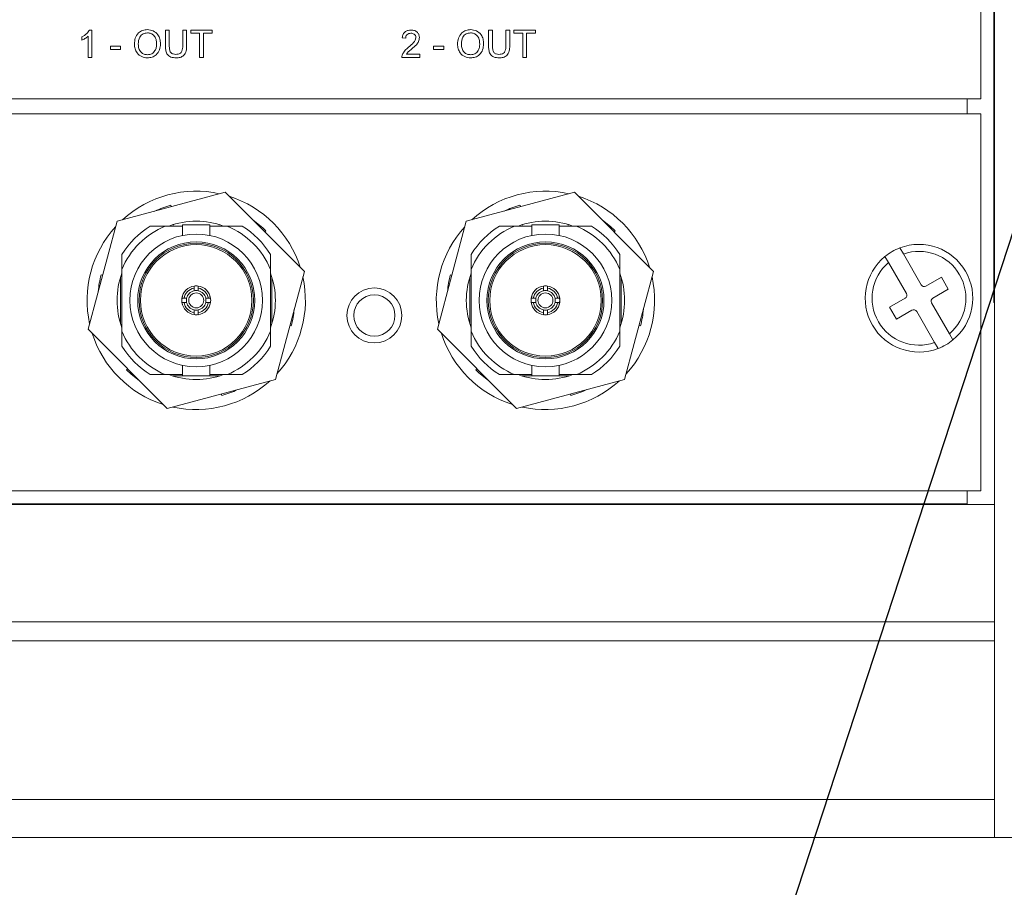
# Model space of a CAD drawing. Header units: millimetres. Extents: x 0 to 1118, y 0 to 864.
# Tile 119 of 256: x 275 to 293, y 427 to 443. Entities that reach past the tile are written whole.
import ezdxf

# ---------------------------------------------------------------- set-up
doc = ezdxf.new("R2010")
doc.units = ezdxf.units.MM
doc.dimstyles.new('SLDDIMSTYLE2', dxfattribs={"dimtxt": 0.18, "dimasz": 3.302, "dimexe": 0, "dimexo": 0.0625, "dimgap": 0, "dimtad": 0, "dimtih": 1, "dimtoh": 1, "dimdec": 0, "dimrnd": 1e-09, "dimzin": 0, "dimdsep": 46, "dimtxsty": 'Standard', "dimsah": 1, "dimcen": 0.09, "dimadec": 0, "dimazin": 0, "dimtfac": 3.302, "dimtdec": 0, "dimtofl": 0, "dimtmove": 0, "dimatfit": 3, "dimfxl": 1, "dimfrac": 2, "dimtolj": 1, "dimtzin": 0, "dimarcsym": 0})

msp = doc.modelspace()

# ---------------------------------------------------------------- linework, layer by layer
at = {"color": 7, "linetype": 'Continuous', "lineweight": 15}
for p, q in [((292.627, 476.8), (292.627, 428.2)), ((292.377, 441.63), (292.377, 448.48)), ((292.614, 438.25), (292.614, 443.25)), ((276.032, 442.696), (276.032, 442.755)), ((276.148, 442.38), (276.148, 442.77)), ((276.17, 442.88), (276.212, 442.88)), ((276.212, 442.88), (276.212, 442.38)), ((277.551, 442.88), (277.622, 442.88)), ((277.551, 442.592), (277.551, 442.88)), ((277.622, 442.88), (277.622, 442.596)), ((277.866, 442.88), (277.936, 442.88)), ((277.866, 442.596), (277.866, 442.88)), ((277.936, 442.88), (277.936, 442.592)), ((278.013, 442.88), (278.404, 442.88)), ((278.013, 442.822), (278.013, 442.88)), ((278.173, 442.822), (278.013, 442.822)), ((278.173, 442.38), (278.173, 442.822)), ((278.404, 442.822), (278.244, 442.822)), ((278.244, 442.822), (278.244, 442.38)), ((278.404, 442.88), (278.404, 442.822)), ((281.92, 442.733), (281.856, 442.739)), ((283.426, 442.88), (283.497, 442.88)), ((283.426, 442.592), (283.426, 442.88)), ((283.497, 442.88), (283.497, 442.596)), ((283.741, 442.88), (283.811, 442.88)), ((283.741, 442.596), (283.741, 442.88)), ((283.811, 442.88), (283.811, 442.592)), ((283.888, 442.88), (284.279, 442.88)), ((283.888, 442.822), (283.888, 442.88)), ((284.048, 442.822), (283.888, 442.822)), ((284.048, 442.38), (284.048, 442.822)), ((284.279, 442.822), (284.119, 442.822)), ((284.119, 442.822), (284.119, 442.38)), ((284.279, 442.88), (284.279, 442.822)), ((276.551, 442.585), (276.737, 442.585)), ((276.551, 442.528), (276.551, 442.585)), ((276.737, 442.528), (276.551, 442.528)), ((276.737, 442.585), (276.737, 442.528)), ((282.426, 442.585), (282.612, 442.585)), ((282.426, 442.528), (282.426, 442.585)), ((282.612, 442.528), (282.426, 442.528)), ((282.612, 442.585), (282.612, 442.528)), ((276.212, 442.38), (276.148, 442.38)), ((278.244, 442.38), (278.173, 442.38)), ((282.176, 442.38), (281.85, 442.38)), ((281.932, 442.444), (282.176, 442.444)), ((282.176, 442.444), (282.176, 442.38)), ((284.119, 442.38), (284.048, 442.38)), ((256.127, 441.63), (292.377, 441.63)), ((256.127, 441.355), (292.377, 441.355)), ((292.377, 441.355), (292.377, 434.505)), ((278.638, 439.932), (276.672, 439.405)), ((280.077, 438.493), (278.638, 439.932)), ((284.988, 439.932), (283.022, 439.405)), ((286.427, 438.493), (284.988, 439.932)), ((277.648, 439.694), (277.655, 439.669)), ((283.998, 439.694), (284.005, 439.669)), ((276.672, 439.405), (276.145, 437.44)), ((277.276, 439.316), (277.549, 439.316)), ((277.549, 439.316), (277.861, 439.316)), ((277.702, 439.341), (277.688, 439.341)), ((277.861, 439.341), (277.861, 439.147)), ((278.361, 439.341), (277.861, 439.341)), ((278.361, 439.146), (278.361, 439.341)), ((278.361, 439.316), (278.674, 439.316)), ((278.534, 439.341), (278.52, 439.341)), ((278.674, 439.316), (278.947, 439.316)), ((283.022, 439.405), (282.495, 437.44)), ((283.626, 439.316), (283.899, 439.316)), ((283.899, 439.316), (284.211, 439.316)), ((284.052, 439.341), (284.038, 439.341)), ((284.211, 439.341), (284.211, 439.147)), ((284.711, 439.341), (284.211, 439.341)), ((284.711, 439.146), (284.711, 439.341)), ((284.711, 439.316), (285.024, 439.316)), ((284.884, 439.341), (284.87, 439.341)), ((285.024, 439.316), (285.297, 439.316)), ((279.376, 439.231), (279.358, 439.213)), ((285.726, 439.231), (285.708, 439.213)), ((276.761, 438.802), (276.761, 438.529)), ((279.461, 438.802), (279.461, 438.529)), ((283.111, 438.802), (283.111, 438.529)), ((285.811, 438.802), (285.811, 438.529)), ((290.968, 438.809), (290.905, 438.919)), ((291.293, 438.246), (290.968, 438.809)), ((290.634, 438.763), (290.697, 438.653)), ((290.697, 438.653), (291.023, 438.089)), ((276.383, 438.429), (276.409, 438.423)), ((276.761, 437.404), (276.761, 438.529)), ((279.461, 438.529), (279.461, 437.404)), ((279.55, 436.527), (280.077, 438.493)), ((282.733, 438.429), (282.759, 438.423)), ((283.111, 437.404), (283.111, 438.529)), ((285.811, 438.529), (285.811, 437.404)), ((285.9, 436.527), (286.427, 438.493)), ((276.736, 438.389), (276.736, 437.543)), ((279.486, 437.543), (279.486, 438.389)), ((283.086, 438.389), (283.086, 437.543)), ((285.836, 437.543), (285.836, 438.389)), ((291.66, 438.385), (291.379, 438.223)), ((291.785, 438.169), (291.66, 438.385)), ((292.614, 437.925), (292.614, 438.25)), ((278.074, 438.188), (278.074, 438.226)), ((278.074, 438.14), (278.074, 438.188)), ((278.149, 438.188), (278.149, 438.226)), ((278.149, 438.188), (278.149, 438.14)), ((284.424, 438.188), (284.424, 438.226)), ((284.424, 438.14), (284.424, 438.188)), ((284.499, 438.188), (284.499, 438.226)), ((284.499, 438.188), (284.499, 438.14)), ((291.504, 438.006), (291.785, 438.169)), ((277.889, 438.004), (277.851, 438.004)), ((277.889, 437.929), (277.851, 437.929)), ((277.889, 438.004), (277.938, 438.004)), ((277.938, 437.929), (277.889, 437.929)), ((278.285, 438.004), (278.333, 438.004)), ((278.333, 437.929), (278.285, 437.929)), ((278.333, 438.004), (278.371, 438.004)), ((278.333, 437.929), (278.371, 437.929)), ((278.374, 437.966), (278.358, 438.045)), ((278.363, 437.912), (278.374, 437.966)), ((284.239, 438.004), (284.201, 438.004)), ((284.239, 437.929), (284.201, 437.929)), ((284.239, 438.004), (284.288, 438.004)), ((284.288, 437.929), (284.239, 437.929)), ((284.635, 438.004), (284.683, 438.004)), ((284.683, 437.929), (284.635, 437.929)), ((284.683, 438.004), (284.721, 438.004)), ((284.683, 437.929), (284.721, 437.929)), ((284.724, 437.966), (284.708, 438.045)), ((284.71, 437.899), (284.724, 437.966)), ((291, 438.004), (290.718, 437.842)), ((291.806, 437.358), (291.481, 437.921)), ((292.614, 437.925), (292.627, 437.925)), ((278.074, 437.745), (278.074, 437.793)), ((278.074, 437.745), (278.074, 437.707)), ((278.149, 437.793), (278.149, 437.745)), ((278.149, 437.745), (278.149, 437.707)), ((284.424, 437.745), (284.424, 437.793)), ((284.424, 437.745), (284.424, 437.707)), ((284.499, 437.793), (284.499, 437.745)), ((284.499, 437.745), (284.499, 437.707)), ((290.718, 437.842), (290.843, 437.625)), ((290.843, 437.625), (291.125, 437.788)), ((291.21, 437.765), (291.535, 437.201)), ((276.145, 437.44), (277.585, 436.001)), ((276.761, 437.131), (276.761, 437.404)), ((279.461, 437.131), (279.461, 437.404)), ((279.839, 437.503), (279.814, 437.51)), ((282.495, 437.44), (283.935, 436.001)), ((283.111, 437.131), (283.111, 437.404)), ((285.811, 437.131), (285.811, 437.404)), ((286.189, 437.503), (286.164, 437.51)), ((291.87, 437.248), (291.806, 437.358)), ((291.535, 437.201), (291.599, 437.091)), ((276.846, 436.701), (276.865, 436.72)), ((277.861, 436.786), (277.861, 436.591)), ((278.361, 436.591), (278.361, 436.786)), ((283.196, 436.701), (283.215, 436.72)), ((284.211, 436.786), (284.211, 436.591)), ((284.711, 436.591), (284.711, 436.786)), ((277.276, 436.616), (277.549, 436.616)), ((277.861, 436.616), (277.549, 436.616)), ((277.585, 436.001), (279.55, 436.527)), ((277.688, 436.591), (277.861, 436.591)), ((277.861, 436.591), (278.361, 436.591)), ((278.674, 436.616), (278.361, 436.616)), ((278.361, 436.591), (278.534, 436.591)), ((278.947, 436.616), (278.674, 436.616)), ((283.626, 436.616), (283.899, 436.616)), ((284.211, 436.616), (283.899, 436.616)), ((283.935, 436.001), (285.9, 436.527)), ((284.038, 436.591), (284.211, 436.591)), ((284.211, 436.591), (284.711, 436.591)), ((285.024, 436.616), (284.711, 436.616)), ((284.711, 436.591), (284.884, 436.591)), ((285.297, 436.616), (285.024, 436.616)), ((278.574, 436.238), (278.567, 436.264)), ((284.924, 436.238), (284.917, 436.264)), ((256.127, 434.505), (292.377, 434.505)), ((219.377, 434.255), (292.627, 434.255)), ((292.127, 434.264), (219.877, 434.264)), ((292.627, 432.124), (219.377, 432.124)), ((292.627, 431.777), (219.377, 431.777)), ((292.627, 428.893), (219.377, 428.893)), ((292.627, 428.2), (219.377, 428.2)), ((292.627, 428.2), (293.027, 428.2))]:
    msp.add_line(p, q, dxfattribs=at)
at = {"color": 9, "linetype": 'Continuous', "lineweight": 15}
for p, q in [((292.127, 441.63), (292.127, 441.355)), ((292.614, 438.25), (292.627, 438.25)), ((292.127, 434.505), (292.127, 434.264))]:
    msp.add_line(p, q, dxfattribs=at)
at = {"color": 7, "linetype": 'Continuous', "lineweight": 15}
for centre, radius in [((278.111, 437.966), 1.206), ((284.461, 437.966), 1.206), ((278.111, 437.966), 1.064), ((278.111, 437.966), 1.039), ((278.111, 437.966), 1.013), ((284.461, 437.966), 1.064), ((284.461, 437.966), 1.039), ((284.461, 437.966), 1.013), ((278.111, 437.966), 0.136), ((281.35, 437.691), 0.5), ((281.35, 437.691), 0.375), ((284.461, 437.966), 0.136)]:
    msp.add_circle(centre, radius, dxfattribs=at)
for centre, radius, start, end in [((278.111, 437.966), 1.985, 77.6117, 132.3883), ((278.111, 437.966), 1.985, 17.6117, 72.3883), ((284.461, 437.966), 1.985, 77.6117, 132.3883), ((284.461, 437.966), 1.985, 17.6117, 72.3883), ((278.111, 437.966), 1.789, 105, 114.8405), ((284.461, 437.966), 1.789, 105, 114.8405), ((278.111, 437.966), 1.985, 137.6117, 192.3883), ((278.111, 437.966), 1.463, 112.6199, 157.3801), ((278.111, 437.966), 1.587, 121.7455, 148.2545), ((278.111, 437.966), 1.439, 69.7874, 110.2126), ((278.111, 437.966), 1.463, 22.6199, 67.3801), ((278.111, 437.966), 1.587, 31.7455, 58.2545), ((278.111, 437.966), 1.789, 45, 54.8405), ((284.461, 437.966), 1.985, 137.6117, 192.3883), ((284.461, 437.966), 1.463, 112.6199, 157.3801), ((284.461, 437.966), 1.588, 121.7455, 148.2545), ((284.461, 437.966), 1.439, 69.7874, 110.2126), ((284.461, 437.966), 1.463, 22.6199, 67.3801), ((284.461, 437.966), 1.587, 31.7455, 58.2545), ((284.461, 437.966), 1.789, 45, 54.8405), ((291.252, 438.005), 0.978, 309.198, 110.802), ((291.252, 438.005), 0.978, 110.802, 129.198), ((291.252, 438.005), 0.852, 310.5611, 109.4389), ((291.252, 438.005), 0.978, 129.198, 290.802), ((291.252, 438.005), 0.853, 130.5611, 289.4389), ((278.111, 437.966), 1.789, 165, 174.8405), ((278.111, 437.966), 1.439, 159.7874, 200.2126), ((278.111, 437.966), 1.439, 339.7874, 20.2126), ((284.461, 437.966), 1.789, 165, 174.8405), ((284.461, 437.966), 1.439, 159.7874, 200.2126), ((284.461, 437.966), 1.439, 339.7874, 20.2126), ((278.111, 437.966), 1.985, 317.6117, 12.3883), ((284.461, 437.966), 1.985, 317.6117, 12.3883), ((291.347, 438.277), 0.0625, 210, 300), ((278.111, 437.966), 0.263, 98.2132, 171.7868), ((278.111, 437.966), 0.225, 99.5941, 170.4059), ((278.111, 437.966), 0.178, 102.1966, 167.8034), ((278.111, 437.966), 0.263, 81.7868, 98.2132), ((278.111, 437.966), 0.178, 77.8034, 102.1966), ((278.111, 437.966), 0.263, 8.2132, 81.7868), ((278.111, 437.966), 0.225, 9.5941, 80.4059), ((278.111, 437.966), 0.178, 12.1966, 77.8034), ((284.461, 437.966), 0.263, 98.2132, 171.7868), ((284.461, 437.966), 0.225, 99.5941, 170.4059), ((284.461, 437.966), 0.178, 102.1966, 167.8034), ((284.461, 437.966), 0.263, 81.7868, 98.2132), ((284.461, 437.966), 0.178, 77.8034, 102.1966), ((284.461, 437.966), 0.263, 8.2132, 81.7868), ((284.461, 437.966), 0.225, 9.5941, 80.4059), ((284.461, 437.966), 0.178, 12.1966, 77.8034), ((290.969, 438.058), 0.0625, 300, 30), ((278.111, 437.966), 0.263, 171.7868, 188.2132), ((278.111, 437.966), 0.262, 188.2132, 261.7868), ((278.111, 437.966), 0.225, 189.5941, 260.4059), ((278.111, 437.966), 0.178, 167.8034, 192.1966), ((278.111, 437.966), 0.178, 192.1966, 257.8034), ((278.111, 437.966), 0.225, 279.5941, 350.4059), ((278.111, 437.966), 0.178, 282.1966, 347.8034), ((278.111, 437.966), 0.263, 278.2132, 351.7868), ((278.111, 437.966), 0.178, 347.8034, 12.1966), ((278.111, 437.966), 0.263, 351.7868, 8.2132), ((284.461, 437.966), 0.262, 171.7868, 188.2132), ((284.461, 437.966), 0.263, 188.2132, 261.7868), ((284.461, 437.966), 0.225, 189.5941, 260.4059), ((284.461, 437.966), 0.178, 167.8034, 192.1966), ((284.461, 437.966), 0.178, 192.1966, 257.8034), ((284.461, 437.966), 0.225, 279.5941, 350.4059), ((284.461, 437.966), 0.178, 282.1966, 347.8034), ((284.461, 437.966), 0.263, 278.2132, 351.7868), ((284.461, 437.966), 0.178, 347.8034, 12.1966), ((284.461, 437.966), 0.263, 351.7868, 8.2132), ((291.535, 437.952), 0.0625, 120, 210), ((278.111, 437.966), 0.178, 257.8034, 282.1966), ((278.111, 437.966), 0.262, 261.7868, 278.2132), ((278.111, 437.966), 1.789, 345, 354.8405), ((284.461, 437.966), 0.178, 257.8034, 282.1966), ((284.461, 437.966), 0.262, 261.7868, 278.2132), ((284.461, 437.966), 1.789, 345, 354.8405), ((291.156, 437.733), 0.0625, 30, 120), ((278.111, 437.966), 1.985, 197.6117, 252.3883), ((278.111, 437.966), 1.463, 202.6199, 247.3801), ((278.111, 437.966), 1.463, 292.6199, 337.3801), ((284.461, 437.966), 1.985, 197.6117, 252.3883), ((284.461, 437.966), 1.463, 202.6199, 247.3801), ((284.461, 437.966), 1.463, 292.6199, 337.3801), ((291.252, 438.005), 0.978, 290.802, 309.198), ((278.111, 437.966), 1.587, 211.7455, 238.2545), ((278.111, 437.966), 1.588, 301.7455, 328.2545), ((284.461, 437.966), 1.587, 211.7455, 238.2545), ((284.461, 437.966), 1.588, 301.7455, 328.2545), ((278.111, 437.966), 1.789, 225, 234.8405), ((284.461, 437.966), 1.789, 225, 234.8405), ((278.111, 437.966), 1.439, 249.7874, 290.2126), ((278.111, 437.966), 1.985, 257.6117, 312.3883), ((284.461, 437.966), 1.439, 249.7874, 290.2126), ((284.461, 437.966), 1.985, 257.6117, 312.3883), ((278.111, 437.966), 1.789, 285, 294.8405), ((284.461, 437.966), 1.789, 285, 294.8405)]:
    msp.add_arc(centre, radius, start, end, dxfattribs=at)
for points, knots in [([(276.987, 442.624), (276.99, 442.661), (276.995, 442.736), (277.053, 442.827), (277.137, 442.879), (277.195, 442.884), (277.225, 442.887)], [0, 0, 0, 0, 0.28057, 0.559575, 0.779561, 1, 1, 1, 1]), ([(277.225, 442.887), (277.262, 442.882), (277.335, 442.874), (277.416, 442.803), (277.456, 442.716), (277.46, 442.658), (277.462, 442.629)], [0, 0, 0, 0, 0.279564, 0.558584, 0.779087, 1, 1, 1, 1]), ([(282.862, 442.624), (282.865, 442.661), (282.87, 442.736), (282.928, 442.827), (283.012, 442.879), (283.07, 442.884), (283.1, 442.887)], [0, 0, 0, 0, 0.28057, 0.559575, 0.779561, 1, 1, 1, 1]), ([(283.1, 442.887), (283.137, 442.882), (283.21, 442.874), (283.291, 442.803), (283.331, 442.716), (283.335, 442.658), (283.337, 442.629)], [0, 0, 0, 0, 0.2795644, 0.5585841, 0.7790872, 1, 1, 1, 1]), ([(276.032, 442.755), (276.063, 442.773), (276.119, 442.804), (276.155, 442.857), (276.17, 442.88)], [0, 0, 0, 0, 0.560427, 1, 1, 1, 1]), ([(276.148, 442.77), (276.128, 442.753), (276.092, 442.724), (276.051, 442.705), (276.032, 442.696)], [0, 0, 0, 0, 0.559686, 1, 1, 1, 1]), ([(277.225, 442.829), (277.197, 442.825), (277.141, 442.818), (277.064, 442.742), (277.06, 442.668), (277.058, 442.623)], [0, 0, 0, 0, 0.280128, 0.559653, 1, 1, 1, 1]), ([(277.391, 442.63), (277.389, 442.657), (277.386, 442.712), (277.349, 442.78), (277.289, 442.822), (277.247, 442.827), (277.225, 442.829)], [0, 0, 0, 0, 0.280797, 0.560068, 0.779984, 1, 1, 1, 1]), ([(281.856, 442.739), (281.86, 442.761), (281.867, 442.806), (281.91, 442.855), (281.964, 442.877), (281.999, 442.879), (282.016, 442.88)], [0, 0, 0, 0, 0.280235, 0.558893, 0.779132, 1, 1, 1, 1]), ([(282.015, 442.822), (282.001, 442.821), (281.973, 442.819), (281.94, 442.797), (281.922, 442.765), (281.921, 442.744), (281.92, 442.733)], [0, 0, 0, 0, 0.28041, 0.559489, 0.779375, 1, 1, 1, 1]), ([(281.972, 442.567), (282.003, 442.594), (282.048, 442.633), (282.097, 442.692), (282.103, 442.725), (282.106, 442.742)], [0, 0, 0, 0, 0.561313, 0.781386, 1, 1, 1, 1]), ([(282.106, 442.742), (282.104, 442.754), (282.101, 442.78), (282.075, 442.807), (282.045, 442.821), (282.025, 442.822), (282.015, 442.822)], [0, 0, 0, 0, 0.27908, 0.558612, 0.779043, 1, 1, 1, 1]), ([(282.016, 442.88), (282.038, 442.879), (282.082, 442.876), (282.134, 442.841), (282.165, 442.793), (282.168, 442.759), (282.17, 442.742)], [0, 0, 0, 0, 0.280482, 0.559644, 0.779749, 1, 1, 1, 1]), ([(282.17, 442.742), (282.167, 442.718), (282.16, 442.67), (282.106, 442.601), (282.06, 442.561), (282.031, 442.537)], [0, 0, 0, 0, 0.278741, 0.558834, 1, 1, 1, 1]), ([(283.1, 442.829), (283.072, 442.825), (283.016, 442.818), (282.939, 442.742), (282.935, 442.668), (282.933, 442.623)], [0, 0, 0, 0, 0.280128, 0.559653, 1, 1, 1, 1]), ([(283.266, 442.63), (283.264, 442.657), (283.261, 442.712), (283.224, 442.78), (283.164, 442.822), (283.122, 442.827), (283.1, 442.829)], [0, 0, 0, 0, 0.280797, 0.560068, 0.779984, 1, 1, 1, 1]), ([(277.225, 442.374), (277.188, 442.378), (277.116, 442.386), (277.036, 442.455), (276.995, 442.539), (276.99, 442.595), (276.987, 442.624)], [0, 0, 0, 0, 0.2796, 0.5587653, 0.7793103, 1, 1, 1, 1]), ([(277.058, 442.623), (277.06, 442.596), (277.063, 442.543), (277.103, 442.477), (277.161, 442.437), (277.203, 442.433), (277.224, 442.431)], [0, 0, 0, 0, 0.280657, 0.559885, 0.779849, 1, 1, 1, 1]), ([(277.224, 442.431), (277.252, 442.435), (277.306, 442.442), (277.363, 442.499), (277.388, 442.565), (277.39, 442.608), (277.391, 442.63)], [0, 0, 0, 0, 0.2791, 0.558192, 0.778806, 1, 1, 1, 1]), ([(277.462, 442.629), (277.459, 442.593), (277.452, 442.52), (277.394, 442.431), (277.311, 442.382), (277.253, 442.377), (277.225, 442.374)], [0, 0, 0, 0, 0.280353, 0.559502, 0.779635, 1, 1, 1, 1]), ([(277.745, 442.374), (277.713, 442.376), (277.65, 442.379), (277.575, 442.438), (277.554, 442.518), (277.552, 442.568), (277.551, 442.592)], [0, 0, 0, 0, 0.280729, 0.557904, 0.778403, 1, 1, 1, 1]), ([(277.622, 442.596), (277.622, 442.575), (277.623, 442.533), (277.641, 442.473), (277.689, 442.441), (277.723, 442.439), (277.739, 442.438)], [0, 0, 0, 0, 0.2817876, 0.5601223, 0.7793863, 1, 1, 1, 1]), ([(277.739, 442.438), (277.754, 442.439), (277.783, 442.44), (277.826, 442.455), (277.865, 442.51), (277.865, 442.56), (277.866, 442.596)], [0, 0, 0, 0, 0.187561, 0.374239, 0.559719, 1, 1, 1, 1]), ([(277.936, 442.592), (277.936, 442.561), (277.934, 442.499), (277.893, 442.417), (277.819, 442.378), (277.77, 442.375), (277.745, 442.374)], [0, 0, 0, 0, 0.281627, 0.559158, 0.778983, 1, 1, 1, 1]), ([(281.856, 442.425), (281.865, 442.444), (281.879, 442.476), (281.91, 442.513), (281.94, 442.541), (281.961, 442.559), (281.972, 442.567)], [0, 0, 0, 0, 0.3394111, 0.559525, 0.7797523, 1, 1, 1, 1]), ([(282.031, 442.537), (282.019, 442.527), (282, 442.511), (281.973, 442.488), (281.95, 442.468), (281.938, 442.452), (281.932, 442.444)], [0, 0, 0, 0, 0.340038, 0.560063, 0.78009, 1, 1, 1, 1]), ([(283.1, 442.374), (283.063, 442.378), (282.991, 442.386), (282.911, 442.455), (282.87, 442.539), (282.865, 442.595), (282.862, 442.624)], [0, 0, 0, 0, 0.2796, 0.558765, 0.77931, 1, 1, 1, 1]), ([(282.933, 442.623), (282.935, 442.596), (282.938, 442.543), (282.978, 442.477), (283.036, 442.437), (283.078, 442.433), (283.099, 442.431)], [0, 0, 0, 0, 0.280657, 0.559885, 0.779849, 1, 1, 1, 1]), ([(283.099, 442.431), (283.127, 442.435), (283.181, 442.442), (283.238, 442.499), (283.263, 442.565), (283.265, 442.608), (283.266, 442.63)], [0, 0, 0, 0, 0.2791, 0.558192, 0.778806, 1, 1, 1, 1]), ([(283.337, 442.629), (283.334, 442.593), (283.327, 442.52), (283.269, 442.431), (283.186, 442.382), (283.128, 442.377), (283.1, 442.374)], [0, 0, 0, 0, 0.280353, 0.5595023, 0.7796353, 1, 1, 1, 1]), ([(283.62, 442.374), (283.588, 442.376), (283.525, 442.379), (283.45, 442.438), (283.429, 442.518), (283.427, 442.568), (283.426, 442.592)], [0, 0, 0, 0, 0.280729, 0.557904, 0.778403, 1, 1, 1, 1]), ([(283.497, 442.596), (283.497, 442.575), (283.498, 442.533), (283.516, 442.473), (283.564, 442.441), (283.598, 442.439), (283.614, 442.438)], [0, 0, 0, 0, 0.281788, 0.560122, 0.779386, 1, 1, 1, 1]), ([(283.614, 442.438), (283.629, 442.439), (283.658, 442.44), (283.701, 442.455), (283.74, 442.51), (283.74, 442.56), (283.741, 442.596)], [0, 0, 0, 0, 0.187561, 0.374239, 0.559719, 1, 1, 1, 1]), ([(283.811, 442.592), (283.811, 442.561), (283.809, 442.499), (283.768, 442.417), (283.694, 442.378), (283.645, 442.375), (283.62, 442.374)], [0, 0, 0, 0, 0.281627, 0.559158, 0.778983, 1, 1, 1, 1]), ([(281.85, 442.38), (281.85, 442.389), (281.85, 442.404), (281.854, 442.418), (281.856, 442.425)], [0, 0, 0, 0, 0.559956, 1, 1, 1, 1]), ([(277.862, 438.034), (277.856, 438.011), (277.841, 437.963), (277.856, 437.914), (277.864, 437.888)], [0, 0, 0, 0, 0.46249, 1, 1, 1, 1]), ([(284.212, 438.034), (284.205, 438.011), (284.193, 437.976), (284.203, 437.941), (284.206, 437.929)], [0, 0, 0, 0, 0.642807, 1, 1, 1, 1])]:
    msp.add_open_spline(points, degree=3, knots=knots, dxfattribs=at)

# ---------------------------------------------------------------- leaders
at = {"color": 7, "linetype": 'Continuous', "lineweight": 0}
msp.add_leader([(295.124, 445.822), (276.333, 388.475), (269.983, 388.475)], dimstyle='SLDDIMSTYLE2', dxfattribs=at)

doc.saveas('drawing.dxf')
